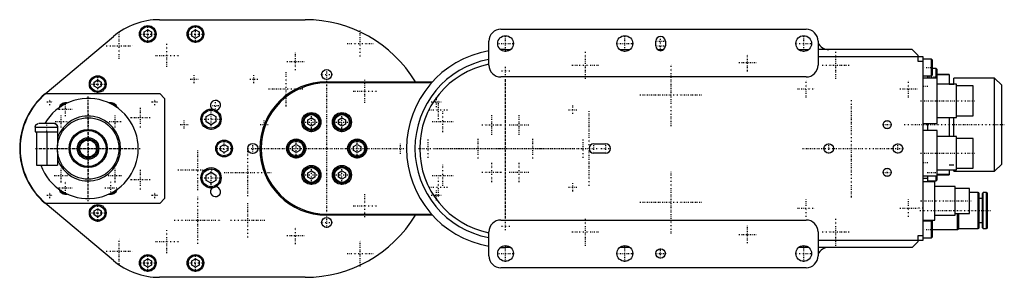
# Model space of a CAD drawing. Extents: x -204 to 209, y -54 to 54.
import ezdxf

# ---------------------------------------------------------------- set-up
doc = ezdxf.new("R2010")
doc.units = 0
doc.linetypes.add('CENTER', pattern=[1.5, 0.45, -0.5, 0.05, -0.5])
doc.layers.add('AM_0', color=7, linetype='CONTINUOUS')
doc.layers.add('AM_7', color=7, linetype='CENTER')

msp = doc.modelspace()

# ---------------------------------------------------------------- linework, layer by layer
at = {"layer": 'AM_0', "color": 7, "linetype": 'CONTINUOUS'}
for p, q in [((-145.1, 54), (-84, 54)), ((-151.5, 48.87), (-150, 49.73)), ((-150, 49.73), (-148.5, 48.87)), ((-131.5, 48.87), (-130, 49.73)), ((-130, 49.73), (-128.5, 48.87)), ((-2, 50), (126, 50)), ((-192.98, 22.98), (-164.38, 46.98)), ((-151.5, 47.13), (-151.5, 48.87)), ((-150, 46.27), (-151.5, 47.13)), ((-148.5, 47.13), (-150, 46.27)), ((-148.5, 48.87), (-148.5, 47.13)), ((-131.5, 47.13), (-131.5, 48.87)), ((-130, 46.27), (-131.5, 47.13)), ((-128.5, 47.13), (-130, 46.27)), ((-128.5, 48.87), (-128.5, 47.13)), ((-7, 35), (-7, 45)), ((0, 41.5), (2.15, 41.5)), ((0, 40.7), (0, 41.5)), ((47.85, 41.5), (52.15, 41.5)), ((63, 43), (63, 45)), ((63.68, 41.5), (66.32, 41.5)), ((67, 45), (67, 43)), ((122.85, 41.5), (127.15, 41.5)), ((126.95, 41.5), (126.95, 41.34)), ((131, 45), (131, 35)), ((170.5, 41.5), (131, 41.5)), ((173, 39), (170.5, 41.5)), ((131, 38.5), (175, 38.5)), ((173, 36.5), (173, 39)), ((175, 38.5), (175, -38.5)), ((178.6, 37.5), (175, 37.5)), ((179, 37.1), (178.6, 37.5)), ((178.6, 30.5), (178.6, 37.5)), ((175, 36.5), (173, 36.5)), ((179, 30.9), (179, 37.1)), ((180.6, 33.5), (179, 33.5)), ((181, 33.1), (180.6, 33.5)), ((180.6, 29.5), (180.6, 33.5)), ((181, 10.5), (181, 33.1)), ((126, 30), (-2, 30)), ((175, 30.5), (178.6, 30.5)), ((181, 29.5), (175, 29.5)), ((177, 29.5), (177, 30.5)), ((178.6, 30.5), (179, 30.9)), ((186, 31), (181, 31)), ((186, 30.94), (181, 30.94)), ((186, 31), (186, 27)), ((205, 29.5), (188, 29.5)), ((188, 27.01), (188, 29.5)), ((208, 26.5), (205, 29.5)), ((205, -9.5), (205, 29.5)), ((-172.5, 27.87), (-171, 28.73)), ((-172.5, 26.13), (-172.5, 27.87)), ((-171, 25.27), (-172.5, 26.13)), ((-171, 28.73), (-169.5, 27.87)), ((-169.5, 26.13), (-171, 25.27)), ((-169.5, 27.87), (-169.5, 26.13)), ((-75, 27.5), (-75, 28)), ((-75, 28), (-30.63, 28)), ((-31.08, 27.5), (-75, 27.5)), ((189, 27), (181, 27)), ((188, 26.9), (186, 26.9)), ((189, 13), (189, 27)), ((196, 26.25), (189, 26.25)), ((196, 13.75), (196, 26.25)), ((208, -6.5), (208, 26.5)), ((-192.76, 23), (-145, 23)), ((-145, 23), (-143, 21)), ((-143, 21), (-143, -21)), ((-125.47, 13.42), (-123.47, 14.57)), ((-125.47, 11.11), (-125.47, 13.42)), ((-123.47, 14.57), (-121.47, 13.42)), ((-121.47, 13.42), (-121.47, 11.11)), ((-82.9, 11.95), (-81.4, 12.82)), ((-81.4, 12.82), (-79.9, 11.95)), ((-70.1, 11.95), (-68.6, 12.82)), ((-68.6, 12.82), (-67.1, 11.95)), ((181, 13), (189, 13)), ((186, 13), (186, 5)), ((188, 4.99), (188, 13)), ((189, 13.75), (196, 13.75)), ((-197.25, 9), (-197.25, 7)), ((-197.25, 9), (-187.75, 9)), ((-189.34, 10.5), (-195.62, 10.5)), ((-187.75, 7), (-187.75, 9)), ((-123.47, 9.96), (-125.47, 11.11)), ((-121.47, 11.11), (-123.47, 9.96)), ((-82.9, 10.22), (-82.9, 11.95)), ((-81.4, 9.35), (-82.9, 10.22)), ((-79.9, 10.22), (-81.4, 9.35)), ((-79.9, 11.95), (-79.9, 10.22)), ((-70.1, 10.22), (-70.1, 11.95)), ((-68.6, 9.35), (-70.1, 10.22)), ((-67.1, 10.22), (-68.6, 9.35)), ((-67.1, 11.95), (-67.1, 10.22)), ((175, 10.5), (181, 10.5)), ((177, 7.5), (177, 10.5)), ((-197.25, 7), (-187.75, 7)), ((-196.65, 7), (-196.65, -7)), ((-192.35, 7), (-192.35, -7)), ((-187.85, 7), (-187.85, 1.13)), ((181, 7.5), (175, 7.5)), ((181, -13.1), (181, 7.5)), ((189, 5), (181, 5)), ((189, -9), (189, 5)), ((196, 4.25), (189, 4.25)), ((196, -8.25), (196, 4.25)), ((-119.5, 0.87), (-118, 1.73)), ((-119.5, -0.87), (-119.5, 0.87)), ((-118, 1.73), (-116.5, 0.87)), ((-116.5, 0.87), (-116.5, -0.87)), ((-89.3, 0.87), (-87.8, 1.73)), ((-89.3, -0.87), (-89.3, 0.87)), ((-87.8, 1.73), (-86.3, 0.87)), ((-86.3, 0.87), (-86.3, -0.87)), ((-63.7, 0.87), (-62.2, 1.73)), ((-63.7, -0.87), (-63.7, 0.87)), ((-62.2, 1.73), (-60.7, 0.87)), ((-60.7, 0.87), (-60.7, -0.87)), ((37, 2), (42, 2)), ((-187.85, -1.13), (-187.85, -7)), ((-118, -1.73), (-119.5, -0.87)), ((-116.5, -0.87), (-118, -1.73)), ((-87.8, -1.73), (-89.3, -0.87)), ((-86.3, -0.87), (-87.8, -1.73)), ((-62.2, -1.73), (-63.7, -0.87)), ((-60.7, -0.87), (-62.2, -1.73)), ((42, -2), (37, -2)), ((-196.65, -7), (-187.85, -7)), ((186, -6.9), (188, -6.9)), ((189, -8.25), (196, -8.25)), ((205, -9.5), (208, -6.5)), ((-125.47, -11.11), (-123.47, -9.96)), ((-125.47, -13.42), (-125.47, -11.11)), ((-123.47, -9.96), (-121.47, -11.11)), ((-121.47, -11.11), (-121.47, -13.42)), ((-82.9, -10.22), (-81.4, -9.35)), ((-82.9, -11.95), (-82.9, -10.22)), ((-81.4, -12.82), (-82.9, -11.95)), ((-81.4, -9.35), (-79.9, -10.22)), ((-79.9, -11.95), (-81.4, -12.82)), ((-79.9, -10.22), (-79.9, -11.95)), ((-70.1, -10.22), (-68.6, -9.35)), ((-70.1, -11.95), (-70.1, -10.22)), ((-68.6, -12.82), (-70.1, -11.95)), ((-68.6, -9.35), (-67.1, -10.22)), ((-67.1, -11.95), (-68.6, -12.82)), ((-67.1, -10.22), (-67.1, -11.95)), ((175, -11.5), (181, -11.5)), ((177, -14), (177, -11.5)), ((180.6, -13.5), (180.6, -11.5)), ((181, -9), (189, -9)), ((186, -10.94), (181, -10.94)), ((181, -11), (186, -11)), ((186, -9), (186, -11)), ((188, -9.5), (188, -9.02)), ((188, -9.5), (205, -9.5)), ((-123.47, -14.57), (-125.47, -13.42)), ((-121.47, -13.42), (-123.47, -14.57)), ((175, -12.5), (177, -12.5)), ((180, -14), (175, -14)), ((177, -13.5), (180.6, -13.5)), ((180, -30), (180, -14)), ((188.5, -16), (180, -16)), ((180.6, -13.5), (181, -13.1)), ((188.5, -28), (188.5, -16)), ((194.5, -16.75), (188.5, -16.75)), ((194.5, -27.25), (194.5, -16.75)), ((198.2, -18.5), (194.5, -18.5)), ((198.2, -33.5), (198.2, -18.5)), ((198.5, -33.2), (198.5, -18.8)), ((200, -33.2), (200, -18.8)), ((201.7, -18.5), (200.3, -18.5)), ((200.3, -33.5), (200.3, -18.5)), ((201.7, -33.5), (201.7, -18.5)), ((202, -33.2), (202, -18.8)), ((-164.38, -46.98), (-192.98, -22.98)), ((-145, -23), (-192.76, -23)), ((-143, -21), (-145, -23)), ((200, -21), (198.5, -21)), ((-172.5, -26.13), (-171, -25.27)), ((-172.5, -27.87), (-172.5, -26.13)), ((-171, -28.73), (-172.5, -27.87)), ((-171, -25.27), (-169.5, -26.13)), ((-169.5, -27.87), (-171, -28.73)), ((-169.5, -26.13), (-169.5, -27.87)), ((-75, -27.5), (-75, -28)), ((-75, -27.5), (-31.08, -27.5)), ((-30.63, -28), (-75, -28)), ((180, -28), (188.5, -28)), ((188.5, -27.25), (194.5, -27.25)), ((189.5, -34), (189.5, -27.25)), ((190, -33.5), (190, -27.25)), ((-2, -30), (126, -30)), ((175, -30), (180, -30)), ((178.6, -30.5), (175, -30.5)), ((178.5, -30.5), (178.5, -30)), ((179, -30.9), (178.6, -30.5)), ((178.6, -37.5), (178.6, -30.5)), ((179, -37.1), (179, -30)), ((198.5, -31), (200, -31)), ((-7, -45), (-7, -35)), ((131, -35), (131, -45)), ((173, -36.5), (175, -36.5)), ((173, -39), (173, -36.5)), ((178.6, -37.5), (179, -37.1)), ((179, -34), (189.5, -34)), ((189.5, -34), (190, -33.5)), ((190, -33.5), (198.2, -33.5)), ((200.3, -33.5), (201.7, -33.5)), ((0, -40.7), (0, -41.5)), ((175, -38.5), (131, -38.5)), ((170.5, -41.5), (173, -39)), ((175, -37.5), (178.6, -37.5)), ((2.15, -41.5), (0, -41.5)), ((52.15, -41.5), (47.85, -41.5)), ((127.15, -41.5), (122.85, -41.5)), ((126.95, -41.5), (126.95, -41.31)), ((126.96, -41.35), (126.96, -41.5)), ((170.5, -41.5), (131, -41.5)), ((-151.5, -47.13), (-150, -46.27)), ((-151.5, -48.87), (-151.5, -47.13)), ((-150, -49.73), (-151.5, -48.87)), ((-150, -46.27), (-148.5, -47.13)), ((-148.5, -48.87), (-150, -49.73)), ((-148.5, -47.13), (-148.5, -48.87)), ((-131.5, -47.13), (-130, -46.27)), ((-131.5, -48.87), (-131.5, -47.13)), ((-130, -49.73), (-131.5, -48.87)), ((-130, -46.27), (-128.5, -47.13)), ((-128.5, -48.87), (-130, -49.73)), ((-128.5, -47.13), (-128.5, -48.87)), ((126, -50), (-2, -50)), ((-84, -54), (-145.1, -54))]:
    msp.add_line(p, q, dxfattribs=at)
for points in [[(-197.16, 9, 0), (-197.16, 9.02, 0), (-197.16, 9.05, 0), (-197.16, 9.09, 0), (-197.16, 9.1, 0), (-197.16, 9.12, 0), (-197.16, 9.16, 0), (-197.15, 9.19, 0), (-197.15, 9.23, 0), (-197.14, 9.26, 0), (-197.13, 9.3, 0), (-197.13, 9.32, 0), (-197.13, 9.33, 0), (-197.12, 9.37, 0), (-197.11, 9.4, 0), (-197.1, 9.44, 0), (-197.09, 9.47, 0), (-197.08, 9.5, 0), (-197.07, 9.52, 0), (-197.06, 9.54, 0), (-197.05, 9.57, 0), (-197.04, 9.6, 0), (-197.03, 9.61, 0)], [(-197, 9.68, 0), (-196.99, 9.7, 0), (-196.96, 9.75, 0), (-196.94, 9.79, 0), (-196.92, 9.81, 0), (-196.91, 9.83, 0), (-196.88, 9.87, 0), (-196.85, 9.91, 0), (-196.82, 9.95, 0), (-196.78, 9.99, 0), (-196.75, 10.03, 0), (-196.73, 10.04, 0), (-196.72, 10.06, 0), (-196.68, 10.09, 0), (-196.64, 10.13, 0), (-196.61, 10.16, 0), (-196.57, 10.19, 0), (-196.53, 10.22, 0), (-196.5, 10.23, 0), (-196.48, 10.25, 0), (-196.44, 10.27, 0), (-196.4, 10.3, 0), (-196.37, 10.31, 0)], [(-196.17, 10.4, 0), (-196.14, 10.41, 0), (-196.07, 10.44, 0), (-195.99, 10.46, 0), (-195.96, 10.46, 0)], [(-187.84, 9, 0), (-187.84, 9.01, 0), (-187.84, 9.03, 0), (-187.84, 9.05, 0), (-187.84, 9.06, 0), (-187.84, 9.07, 0), (-187.84, 9.1, 0), (-187.84, 9.12, 0), (-187.84, 9.14, 0), (-187.85, 9.16, 0), (-187.85, 9.19, 0), (-187.85, 9.2, 0), (-187.85, 9.21, 0), (-187.85, 9.23, 0), (-187.86, 9.25, 0), (-187.86, 9.27, 0), (-187.87, 9.3, 0), (-187.87, 9.32, 0), (-187.87, 9.33, 0), (-187.88, 9.34, 0), (-187.88, 9.36, 0), (-187.89, 9.39, 0), (-187.89, 9.4, 0), (-187.89, 9.41, 0), (-187.9, 9.43, 0), (-187.91, 9.45, 0), (-187.91, 9.46, 0), (-187.91, 9.47, 0), (-187.92, 9.49, 0), (-187.93, 9.51, 0), (-187.94, 9.53, 0), (-187.94, 9.55, 0), (-187.95, 9.57, 0), (-187.96, 9.58, 0), (-187.96, 9.59, 0), (-187.97, 9.61, 0), (-187.98, 9.63, 0), (-187.99, 9.65, 0), (-188, 9.67, 0), (-188.01, 9.69, 0), (-188.01, 9.7, 0), (-188.02, 9.71, 0), (-188.03, 9.73, 0), (-188.04, 9.75, 0), (-188.05, 9.77, 0), (-188.06, 9.79, 0), (-188.07, 9.8, 0), (-188.08, 9.81, 0), (-188.09, 9.82, 0), (-188.1, 9.84, 0), (-188.11, 9.86, 0), (-188.13, 9.88, 0), (-188.14, 9.9, 0), (-188.15, 9.92, 0), (-188.16, 9.92, 0), (-188.17, 9.93, 0), (-188.18, 9.95, 0), (-188.2, 9.97, 0), (-188.21, 9.98, 0), (-188.23, 10, 0), (-188.24, 10.02, 0), (-188.25, 10.02, 0), (-188.26, 10.03, 0), (-188.27, 10.05, 0), (-188.28, 10.06, 0), (-188.29, 10.07, 0), (-188.3, 10.08, 0), (-188.32, 10.09, 0), (-188.33, 10.11, 0), (-188.34, 10.11, 0), (-188.35, 10.12, 0), (-188.36, 10.13, 0), (-188.38, 10.15, 0), (-188.4, 10.16, 0), (-188.42, 10.18, 0), (-188.43, 10.19, 0), (-188.44, 10.2, 0), (-188.45, 10.2, 0), (-188.47, 10.22, 0), (-188.49, 10.23, 0), (-188.51, 10.24, 0), (-188.53, 10.25, 0), (-188.55, 10.27, 0), (-188.56, 10.27, 0), (-188.57, 10.28, 0), (-188.59, 10.29, 0), (-188.61, 10.3, 0), (-188.63, 10.31, 0), (-188.65, 10.32, 0), (-188.66, 10.33, 0), (-188.67, 10.34, 0), (-188.68, 10.34, 0), (-188.7, 10.35, 0), (-188.72, 10.36, 0), (-188.74, 10.37, 0), (-188.76, 10.38, 0), (-188.78, 10.39, 0), (-188.79, 10.39, 0), (-188.8, 10.39, 0), (-188.82, 10.4, 0), (-188.84, 10.41, 0), (-188.86, 10.42, 0), (-188.88, 10.42, 0), (-188.9, 10.43, 0), (-188.92, 10.43, 0), (-188.93, 10.44, 0), (-188.95, 10.44, 0), (-188.97, 10.45, 0), (-188.98, 10.45, 0), (-188.99, 10.45, 0), (-189.01, 10.46, 0), (-189.04, 10.46, 0), (-189.05, 10.47, 0), (-189.06, 10.47, 0), (-189.08, 10.47, 0), (-189.1, 10.48, 0), (-189.13, 10.48, 0), (-189.15, 10.48, 0), (-189.17, 10.49, 0), (-189.18, 10.49, 0), (-189.19, 10.49, 0), (-189.21, 10.49, 0), (-189.24, 10.49, 0), (-189.26, 10.5, 0), (-189.28, 10.5, 0), (-189.3, 10.5, 0), (-189.31, 10.5, 0), (-189.32, 10.5, 0), (-189.35, 10.5, 0), (-189.37, 10.5, 0), (-189.38, 10.5, 0)], [(-189.16, 10.48, 0), (-189.14, 10.48, 0), (-189.1, 10.48, 0), (-189.06, 10.47, 0), (-189.04, 10.46, 0), (-189.02, 10.46, 0), (-188.98, 10.45, 0), (-188.94, 10.44, 0), (-188.9, 10.43, 0), (-188.86, 10.42, 0), (-188.83, 10.4, 0), (-188.81, 10.4, 0), (-188.79, 10.39, 0), (-188.76, 10.37, 0), (-188.72, 10.36, 0), (-188.69, 10.34, 0), (-188.65, 10.33, 0), (-188.62, 10.31, 0), (-188.6, 10.3, 0), (-188.58, 10.29, 0), (-188.55, 10.27, 0), (-188.51, 10.24, 0), (-188.5, 10.23, 0)], [(-188.43, 10.19, 0), (-188.4, 10.16, 0), (-188.34, 10.12, 0), (-188.29, 10.07, 0), (-188.26, 10.04, 0), (-188.24, 10.01, 0), (-188.19, 9.96, 0), (-188.14, 9.9, 0), (-188.09, 9.83, 0), (-188.05, 9.76, 0), (-188.01, 9.7, 0), (-187.99, 9.66, 0), (-187.98, 9.63, 0), (-187.95, 9.56, 0), (-187.92, 9.49, 0), (-187.9, 9.42, 0), (-187.88, 9.34, 0), (-187.86, 9.27, 0), (-187.85, 9.23, 0), (-187.85, 9.19, 0), (-187.84, 9.11, 0), (-187.84, 9.04, 0), (-187.84, 9, 0)]]:
    msp.add_polyline3d(points, dxfattribs=at)
for centre, radius in [((-150, 48), 3.5), ((-150, 48), 3.1), ((-130, 48), 3.5), ((-130, 48), 3.1), ((0, 44), 3.3), ((50, 44), 3.3), ((125, 44), 3.3), ((-75, 31), 2.1), ((-171, 27), 3.5), ((-171, 27), 3.1), ((-123.47, 12.27), 4.25), ((-175, 0), 12.9), ((-123.47, 12.27), 3.75), ((-81.4, 11.09), 4), ((-81.4, 11.09), 3.5), ((-81.4, 11.09), 3.1), ((-68.6, 11.09), 4), ((-68.6, 11.09), 3.5), ((-68.6, 11.09), 3.1), ((160, 10), 1.7), ((-175, 0), 8), ((-175, 0), 7.5), ((-175, 0), 4.5), ((-175, 0), 4), ((-175, 0), 3.5), ((-118, 0), 3.5), ((-118, 0), 3.1), ((-106, 0), 2.1), ((-87.8, 0), 4), ((-87.8, 0), 3.5), ((-87.8, 0), 3.1), ((-62.2, 0), 4), ((-62.2, 0), 3.5), ((-62.2, 0), 3.1), ((135.5, 0), 2), ((164.5, 0), 2), ((-123.47, -12.27), 4.25), ((-81.4, -11.09), 4), ((-81.4, -11.09), 3.5), ((-81.4, -11.09), 3.1), ((-68.6, -11.09), 4), ((-68.6, -11.09), 3.5), ((-68.6, -11.09), 3.1), ((-123.47, -12.27), 3.75), ((160, -10), 1.7), ((-171, -27), 3.5), ((-171, -27), 3.1), ((-75, -31), 2.1), ((0, -44), 3.3), ((50, -44), 3.3), ((125, -44), 3.3), ((-150, -48), 3.5), ((-150, -48), 3.1), ((-130, -48), 3.5), ((-130, -48), 3.1), ((65, -44), 2)]:
    msp.add_circle(centre, radius, dxfattribs=at)
for centre, radius, start, end in [((-145.1, 24), 30, 90, 130.0021), ((-84, 0), 54, 31.2329, 90), ((-2, 45), 5, 90, 180), ((126, 45), 5, 0, 90), ((65, 45), 2, 0, 180), ((0, 0), 41.5, 90, 92.8885), ((65, 43), 2, 180, 0), ((135.5, 46.5), 5, 205.8419, 270), ((0, 0), 41.5, 99.7108, 260.2892), ((0, 0), 38, 100.6151, 259.3849), ((0, 0), 36, 101.2123, 258.7877), ((-2, 35), 5, 180, 270), ((126, 35), 5, 270, 0), ((-75, 0), 28, 90, 270), ((-75, 0), 27.5, 90, 270), ((-173.7, 0), 30, 130.0021, 229.9979), ((-173.5, 0), 30, 129.9445, 230.0555), ((-175, 0), 21, 199.4712, 150), ((-184.5, 16.45), 2.75, 73.8825, 166.1175), ((-184.5, 16.45), 2.35, 86.5134, 153.4866), ((-165.5, 16.45), 2.75, 13.8825, 106.1175), ((-165.5, 16.45), 2.35, 26.5134, 93.4866), ((-121.62, 18.08), 2.1, 275.2161, 229.3839), ((-175, 0), 13.6, 199.1168, 160.8832), ((37, 0), 2, 90, 270), ((42, 0), 2, 270, 90), ((-121.62, -18.08), 2.1, 130.6161, 84.7839), ((-184.5, -16.45), 2.75, 193.8825, 286.1175), ((-184.5, -16.45), 2.35, 206.5134, 273.4866), ((-165.5, -16.45), 2.75, 253.8825, 346.1175), ((-165.5, -16.45), 2.35, 266.5134, 333.4866), ((198.2, -18.8), 0.3, 0, 90), ((200.3, -18.8), 0.3, 90, 180), ((201.7, -18.8), 0.3, 0, 90), ((-84, 0), 54, 270, 328.7671), ((-2, -35), 5, 90, 180), ((126, -35), 5, 0, 90), ((198.2, -33.2), 0.3, 270, 0), ((200.3, -33.2), 0.3, 180, 270), ((201.7, -33.2), 0.3, 270, 0), ((-2, -45), 5, 180, 270), ((0, 0), 41.5, 267.1115, 270), ((126, -45), 5, 270, 0), ((135.5, -46.5), 5, 90, 154.1581), ((-145.1, -24), 30, 229.9979, 270)]:
    msp.add_arc(centre, radius, start, end, dxfattribs=at)
at = {"layer": 'AM_7', "color": 4, "linetype": 'CENTER'}
for p, q in [((-150, 44.33), (-150, 51.67)), ((-130, 44.33), (-130, 51.67)), ((-162, 37.54), (-162, 48.46)), ((-153.68, 48), (-146.32, 48)), ((-133.68, 48), (-126.33, 48)), ((-61, 38.54), (-61, 49.46)), ((0, 40.53), (0, 47.47)), ((50, 40.53), (50, 47.47)), ((65, 40.9), (65, 47.1)), ((125, 40.53), (125, 47.47)), ((-167.46, 43), (-156.54, 43)), ((-142, 34.17), (-142, 43.83)), ((-66.46, 44), (-55.54, 44)), ((-3.46, 44), (3.46, 44)), ((46.53, 44), (53.47, 44)), ((62.9, 45), (67.1, 45)), ((62.9, 43), (67.1, 43)), ((121.53, 44), (128.47, 44)), ((-146.83, 39), (-137.17, 39)), ((-88, 32.83), (-88, 40.17)), ((33.5, 29.23), (33.5, 40.77)), ((101.5, 32.33), (101.5, 39.67)), ((138.5, 29.23), (138.5, 40.77)), ((-91.67, 36.5), (-84.33, 36.5)), ((-75, 28.8), (-75, 33.2)), ((0, 30.77), (0, 34.23)), ((27.73, 35), (39.27, 35)), ((69.43, 9.43), (69.43, 35.68)), ((97.83, 36), (105.17, 36)), ((132.72, 35), (144.28, 35)), ((174.8, 34), (179.2, 34)), ((-171, 23.32), (-171, 30.68)), ((-132.18, 29), (-128.82, 29)), ((-130.5, 27.32), (-130.5, 30.68)), ((-107.18, 29), (-103.82, 29)), ((-105.5, 27.32), (-105.5, 30.68)), ((-92, 17.65), (-92, 32.35)), ((-77.2, 31), (-72.8, 31)), ((-75, -29.4), (-75, 29.4)), ((-1.73, 32.5), (1.73, 32.5)), ((0, -29.4), (0, 29.4)), ((176.8, 30), (181.2, 30)), ((-174.68, 27), (-167.32, 27)), ((-99.35, 25), (-84.65, 25)), ((-75, -26.36), (-75, 26.36)), ((-59, 19.17), (-59, 28.83)), ((0, -28.88), (0, 28.88)), ((122.33, 25), (129.68, 25)), ((126, 21.32), (126, 28.68)), ((165.32, 25), (172.68, 25)), ((169, 21.32), (169, 28.68)), ((177.1, 26), (174.9, 26)), ((-191, 18.13), (-191, 20.87)), ((-175, -22.05), (-175, 22.05)), ((-147, 18.13), (-147, 20.87)), ((-63.83, 24), (-54.17, 24)), ((-28.97, 17.33), (-28.97, 21.74)), ((56.3, 22.56), (82.55, 22.56)), ((-192.37, 19.5), (-189.63, 19.5)), ((-184.5, 13.57), (-184.5, 19.34)), ((-175, -19.95), (-175, 19.95)), ((-153, 8.8), (-153, 17.2)), ((-148.37, 19.5), (-145.63, 19.5)), ((-123.82, 18.08), (-119.41, 18.08)), ((-123.47, 7.8), (-123.47, 16.73)), ((-121.62, 15.88), (-121.62, 20.29)), ((-31.18, 19.54), (-26.77, 19.54)), ((-28.15, 12.31), (-28.15, 20.19)), ((28.15, 14.52), (28.15, 17.98)), ((145, -20.48), (145, 20.48)), ((173.95, 20), (197.05, 20)), ((-187.39, 16.45), (-181.61, 16.45)), ((-186.31, 8.84), (-186.31, 13.78)), ((-175, 14.5), (-175, -14.5)), ((-163.69, 8.84), (-163.69, 13.78)), ((-157.2, 13), (-148.8, 13)), ((-81.4, 6.89), (-81.4, 15.29)), ((-68.6, 6.89), (-68.6, 15.29)), ((-32.08, 16.25), (-24.21, 16.25)), ((-26.28, 6.79), (-26.28, 15.71)), ((-5.75, 5.76), (-5.75, 14.16)), ((5.75, 5.76), (5.75, 14.16)), ((26.41, 16.25), (29.88, 16.25)), ((35, -15.67), (35, 15.68)), ((-192.5, 10.68), (-192.5, 6.83)), ((-188.78, 11.31), (-183.84, 11.31)), ((-166.16, 11.31), (-161.22, 11.31)), ((-136.38, 10), (-133.02, 10)), ((-134.7, 8.32), (-134.7, 11.68)), ((-127.93, 12.27), (-119.01, 12.27)), ((-102.88, 10), (-99.52, 10)), ((-101.2, 8.32), (-101.2, 11.68)), ((-85.6, 11.09), (-77.2, 11.09)), ((-72.8, 11.09), (-64.4, 11.09)), ((-30.74, 11.25), (-21.82, 11.25)), ((-9.95, 9.96), (-1.55, 9.96)), ((1.55, 9.96), (9.95, 9.96)), ((158.22, 10), (161.78, 10)), ((160, 8.22), (160, 11.78)), ((167.1, 10), (209.1, 10)), ((-87.8, -4.2), (-87.8, 4.2)), ((-62.2, -4.2), (-62.2, 4.2)), ((-11.5, -4.2), (-11.5, 4.2)), ((11.5, -4.2), (11.5, 4.2)), ((-197.05, 0), (-152.95, 0)), ((-194.95, 0), (-155.05, 0)), ((-189.5, 0), (-160.5, 0)), ((-118, -3.67), (-118, 3.67)), ((-106, -2.2), (-106, 2.2)), ((-44, -2.2), (-44, 2.2)), ((-32.5, -3.94), (-32.5, 3.94)), ((-29.4, 0), (29.4, 0)), ((32.5, -3.94), (32.5, 3.94)), ((37, -2.1), (37, 2.1)), ((39.9, 0), (44.1, 0)), ((42, -2.1), (42, 2.1)), ((135.5, -2.1), (135.5, 2.1)), ((164.5, -2.1), (164.5, 2.1)), ((-129, -17.4), (-129, -0.6)), ((-121.67, 0), (-114.33, 0)), ((-108.2, 0), (-103.8, 0)), ((-108, -19.98), (-108, -0.03)), ((-104.4, 0), (-45.6, 0)), ((-101.36, 0), (-48.65, 0)), ((-46.2, 0), (-41.8, 0)), ((-36.44, 0), (39.1, 0)), ((124.53, 0), (166.6, 0)), ((173.95, -2), (197.05, -2)), ((-123.47, -16.73), (-123.47, -7.8)), ((-81.4, -15.29), (-81.4, -6.89)), ((-68.6, -15.29), (-68.6, -6.89)), ((-26.28, -15.71), (-26.28, -6.79)), ((-5.75, -14.16), (-5.75, -5.76)), ((5.75, -14.16), (5.75, -5.76)), ((160, -11.78), (160, -8.22)), ((177.1, -6), (174.9, -6)), ((-189.2, -11.31), (-183.42, -11.31)), ((-186.31, -14.2), (-186.31, -8.42)), ((-166.58, -11.31), (-160.8, -11.31)), ((-163.69, -14.2), (-163.69, -8.42)), ((-153, -17.2), (-153, -8.8)), ((-137.4, -9), (-120.6, -9)), ((-127.93, -12.27), (-119.01, -12.27)), ((-117.97, -10), (-98.03, -10)), ((-85.6, -11.09), (-77.2, -11.09)), ((-72.8, -11.09), (-64.4, -11.09)), ((-30.74, -11.25), (-21.82, -11.25)), ((-28.15, -20.19), (-28.15, -12.31)), ((-9.95, -9.96), (-1.55, -9.96)), ((1.55, -9.96), (9.95, -9.96)), ((69.43, -35.68), (69.43, -9.43)), ((158.22, -10), (161.78, -10)), ((176.8, -10), (181.2, -10)), ((-187.39, -16.45), (-181.61, -16.45)), ((-184.5, -19.34), (-184.5, -13.57)), ((-167.97, -16.45), (-163.03, -16.45)), ((-165.5, -18.92), (-165.5, -13.99)), ((-157.2, -13), (-148.8, -13)), ((-32.08, -16.25), (-24.21, -16.25)), ((26.41, -16.25), (29.88, -16.25)), ((28.15, -17.98), (28.15, -14.52)), ((-192.37, -19.5), (-189.63, -19.5)), ((-191, -20.87), (-191, -18.13)), ((-148.37, -19.5), (-145.63, -19.5)), ((-147, -20.87), (-147, -18.13)), ((-129, -39.98), (-129, -20.02)), ((-59, -28.83), (-59, -19.17)), ((-31.18, -19.54), (-26.77, -19.54)), ((-28.97, -21.74), (-28.97, -17.33)), ((-171, -30.68), (-171, -23.32)), ((-108, -37.35), (-108, -22.65)), ((-63.83, -24), (-54.17, -24)), ((56.3, -22.56), (82.55, -22.56)), ((126, -28.68), (126, -21.32)), ((169, -28.68), (169, -21.32)), ((174.03, -22), (195.47, -22)), ((-174.68, -27), (-167.32, -27)), ((-75, -33.2), (-75, -28.8)), ((122.33, -25), (129.68, -25)), ((165.32, -25), (172.68, -25)), ((175.1, -25), (172.9, -25)), ((173.65, -26), (203.35, -26)), ((-138.97, -30), (-119.03, -30)), ((-115.35, -30), (-100.65, -30)), ((-88, -40.17), (-88, -32.83)), ((-77.2, -31), (-72.8, -31)), ((-1.73, -32.5), (1.73, -32.5)), ((0, -34.23), (0, -30.77)), ((33.5, -40.77), (33.5, -29.23)), ((101.5, -39.67), (101.5, -32.33)), ((138.5, -40.77), (138.5, -29.23)), ((-142, -43.83), (-142, -34.17)), ((-91.67, -36.5), (-84.33, -36.5)), ((27.73, -35), (39.27, -35)), ((97.83, -36), (105.17, -36)), ((132.72, -35), (144.28, -35)), ((174.8, -34), (179.2, -34)), ((-162, -48.46), (-162, -37.54)), ((-146.83, -39), (-137.17, -39)), ((-61, -49.46), (-61, -38.54)), ((0, -47.47), (0, -40.53)), ((50, -47.47), (50, -40.53)), ((125, -47.47), (125, -40.53)), ((-167.46, -43), (-156.54, -43)), ((-150, -51.67), (-150, -44.33)), ((-130, -51.67), (-130, -44.33)), ((-66.46, -44), (-55.54, -44)), ((-3.46, -44), (3.46, -44)), ((46.53, -44), (53.47, -44)), ((62.9, -44), (67.1, -44)), ((65, -46.1), (65, -41.9)), ((121.53, -44), (128.47, -44)), ((-153.68, -48), (-146.32, -48)), ((-133.68, -48), (-126.33, -48))]:
    msp.add_line(p, q, dxfattribs=at)

doc.saveas('drawing.dxf')
